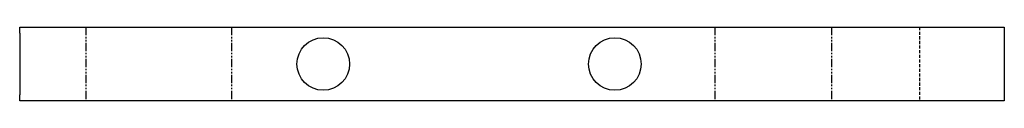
# Model space of a CAD drawing. Header units: millimetres. Extents: x 0 to 973, y 0 to 73.
import ezdxf

# ---------------------------------------------------------------- set-up
doc = ezdxf.new("R2010")
doc.units = ezdxf.units.MM
for name, pattern in [('SLD-İki-Kısa-Kesik-Çizgili-Uzun-Kesik-Çizgi', [15.748, 8.128, -1.524, 1.524, -1.524, 1.524, -1.524]), ('SLD-Kesik', [4.572, 3.048, -1.524]), ('SLD-Sürekli', [0])]:
    doc.linetypes.add(name, pattern=pattern)

msp = doc.modelspace()

# ---------------------------------------------------------------- linework, layer by layer
at = {"color": 7, "linetype": 'SLD-Sürekli', "lineweight": 25}
for p, q in [((0.4, 67.4), (0.4, 73.4)), ((0.4, 73.4), (58.75, 73.4)), ((58.75, 73.4), (72.99, 73.4)), ((72.99, 73.4), (195.35, 73.4)), ((195.35, 73.4), (223.83, 73.4)), ((223.83, 73.4), (669.82, 73.4)), ((669.82, 73.4), (704, 73.4)), ((704, 73.4), (799.35, 73.4)), ((799.35, 73.4), (805.05, 73.4)), ((805.05, 73.4), (883.35, 73.4)), ((883.35, 73.4), (894.74, 73.4)), ((894.74, 73.4), (972.97, 73.4)), ((972.97, 73.4), (972.97, 67.4)), ((0.4, 67.4), (0.4, 6.4)), ((972.97, 67.4), (972.97, 6.4)), ((0.4, 0.4), (0.4, 6.4)), ((58.75, 0.4), (0.4, 0.4)), ((72.99, 0.4), (58.75, 0.4)), ((195.35, 0.4), (72.99, 0.4)), ((223.83, 0.4), (195.35, 0.4)), ((669.82, 0.4), (223.83, 0.4)), ((704, 0.4), (669.82, 0.4)), ((799.35, 0.4), (704, 0.4)), ((805.05, 0.4), (799.35, 0.4)), ((883.35, 0.4), (805.05, 0.4)), ((894.74, 0.4), (883.35, 0.4)), ((972.97, 0.4), (894.74, 0.4)), ((972.97, 6.4), (972.97, 0.4))]:
    msp.add_line(p, q, dxfattribs=at)
at = {"color": 7, "linetype": 'SLD-İki-Kısa-Kesik-Çizgili-Uzun-Kesik-Çizgi'}
for p, q in [((65.87, 73.4), (65.87, 0.4)), ((209.59, 73.4), (209.59, 0.4)), ((686.91, 73.4), (686.91, 0.4)), ((802.2, 73.4), (802.2, 0.4))]:
    msp.add_line(p, q, dxfattribs=at)
at = {"color": 7, "linetype": 'SLD-Kesik'}
msp.add_line((889.04, 73.4), (889.04, 0.4), dxfattribs=at)
at = {"color": 7, "linetype": 'SLD-Sürekli', "lineweight": 25}
for centre in [(300.25, 36.9), (588.3, 36.9)]:
    msp.add_circle(centre, 26, dxfattribs=at)

doc.saveas('drawing.dxf')
